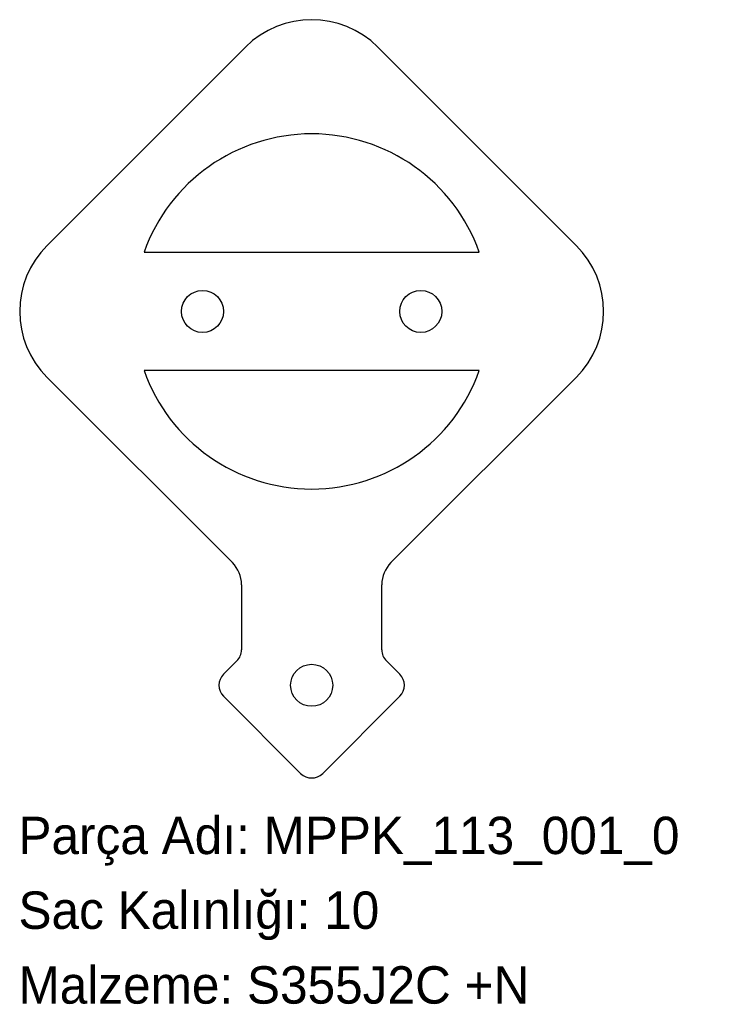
# Model space of a CAD drawing. Header units: millimetres. Extents: x 0 to 227, y -72 to 244.
import ezdxf

# ---------------------------------------------------------------- set-up
doc = ezdxf.new("R2010")
doc.units = ezdxf.units.MM
doc.linetypes.add('SLD-Katı', pattern=[0])
doc.linetypes.add('SLD-Sürekli', pattern=[0])
doc.layers.add('METIN', color=96, linetype='SLD-Katı')
doc.styles.add('SLDTEXTSTYLE0', font='ARIAL.TTF', dxfattribs={"width": 0.948, "bigfont": 'bigfont'})
doc.styles.add('SLDTEXTSTYLE1', font='ARIAL.TTF', dxfattribs={"width": 0.948})

msp = doc.modelspace()

# ---------------------------------------------------------------- linework, layer by layer
at = {"color": 7, "linetype": 'SLD-Sürekli', "lineweight": 25}
for p, q in [((72.826407, 235.001551), (9.186797, 171.361941)), ((178.892424, 171.361941), (115.252814, 235.001551)), ((40.299495, 169.148737), (147.779726, 169.148737)), ((147.779726, 131.148737), (40.299495, 131.148737)), ((9.186797, 128.935534), (68.610678, 69.511652)), ((119.468542, 69.511652), (178.892424, 128.935534)), ((71.53961, 62.440585), (71.53961, 41.53961)), ((116.53961, 41.53961), (116.53961, 62.440585)), ((70.075144, 38.004076), (65.755339, 33.684271)), ((122.323882, 33.684271), (118.004076, 38.004076)), ((65.755339, 26.613203), (90.504076, 1.864466)), ((97.575144, 1.864466), (122.323882, 26.613203))]:
    msp.add_line(p, q, dxfattribs=at)
for centre in [(59.03961, 150.148737), (129.03961, 150.148737), (94.03961, 30.148737)]:
    msp.add_circle(centre, 6.75, dxfattribs=at)
for centre, radius, start, end in [((94.03961, 213.788348), 30, 45, 135), ((94.03961, 150.148737), 57, 19.471221, 160.528779), ((30.4, 150.148737), 30, 135, 225), ((157.679221, 150.148737), 30, 315, 45), ((94.03961, 150.148737), 57, 199.471221, 340.528779), ((61.53961, 62.440585), 10, 0, 45), ((126.53961, 62.440585), 10, 135, 180), ((66.53961, 41.53961), 5, 315, 0), ((121.53961, 41.53961), 5, 180, 225), ((69.290873, 30.148737), 5, 135, 225), ((118.788348, 30.148737), 5, 315, 45), ((94.03961, 5.4), 5, 225, 315)]:
    msp.add_arc(centre, radius, start, end, dxfattribs=at)

# ---------------------------------------------------------------- texts
at = {"layer": 'METIN', "char_height": 12, "attachment_point": 1}
for s, insert, style in [('Parça Adı: MPPK_113_001_0', (0, -12.031187), 'SLDTEXTSTYLE0'), ('Sac Kalınlığı: 10', (0, -36.031187), 'SLDTEXTSTYLE0'), ('Malzeme: S355J2C +N', (0, -60.031187), 'SLDTEXTSTYLE1')]:
    msp.add_mtext(s, dxfattribs=dict(at, insert=insert, style=style))

doc.saveas('drawing.dxf')
